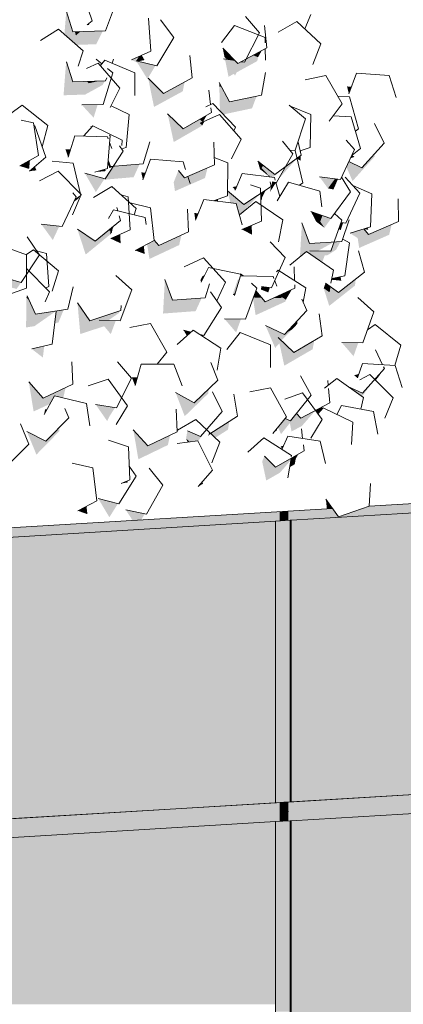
# Model space of a CAD drawing. Header units: millimetres. Extents: x 7522813 to 7573737, y -9734 to 10800.
# Tile 63 of 71: x 7547011 to 7548034, y 2986 to 5608. Entities that reach past the tile are written whole.
import ezdxf

# ---------------------------------------------------------------- set-up
doc = ezdxf.new("R2010")
doc.units = ezdxf.units.MM
doc.header["$MEASUREMENT"] = 0
for name, color, linetype in [('Nowe_2025-10-27 Żywopłot', 7, 'Continuous'), ('Nowe_280-A Dachy Powłoki', 7, 'Continuous'), ('Nowe_290-A Ściany kurtynowe', 7, 'Continuous')]:
    doc.layers.add(name, color=color, linetype=linetype)
for name, color, linetype, lineweight, true_color in [('Nowe_2025-10-27 Żywopłot_Nr_pióra__81', 7, 'Continuous', 13, 0x6a6a6a), ('Nowe_2025-10-27 Żywopłot_Nr_pióra__82', 7, 'Continuous', 13, 0xaaaaaa), ('Nowe_280-A Dachy Powłoki_Nr_pióra__61', 7, 'Continuous', 13, 0x6a6a6a), ('Nowe_280-A Dachy Powłoki_Nr_pióra__81', 7, 'Continuous', 13, 0x6a6a6a), ('Nowe_290-A Ściany kurtynowe_Nr_pióra__81', 7, 'Continuous', 13, 0x6a6a6a)]:
    doc.layers.add(name, color=color, linetype=linetype, lineweight=lineweight, true_color=true_color)
doc.layers.add('Nowe_290-A Ściany kurtynowe_Nr_pióra__87', color=7, linetype='Continuous', lineweight=13)

# ---------------------------------------------------------------- blocks, each defined once
blk = doc.blocks.new('ElemPrzekroju_2', base_point=(6982742.1, 0))
at = {"layer": 'Nowe_280-A Dachy Powłoki_Nr_pióra__81', "linetype": 'Continuous', "lineweight": 0, "true_color": 0x1a1a1a}
for points in [[(7547135.3, 5632.6), (7547130.2, 5569.6), (7547162.2, 5541.6), (7547214.9, 5543), (7547232.5, 5578.2), (7547170.3, 5576.6), (7547160.8, 5568.5), (7547158.2, 5576.3), (7547153, 5576.1)], [(7547328.6, 5510), (7547309.1, 5501.2), (7547324.3, 5494.3), (7547351.5, 5450.4), (7547373.1, 5486.7), (7547321.7, 5498.5)], [(7547563.4, 5521.5), (7547552.2, 5532.7), (7547557, 5509.1)], [(7547585.3, 5499.4), (7547554.5, 5504.4), (7547559.4, 5497.3), (7547567.6, 5456.4), (7547582, 5464.3), (7547585, 5459.9), (7547589.3, 5468.2), (7547644.3, 5498.3), (7547646.3, 5508.5), (7547632.9, 5513.9), (7547614.4, 5503.7), (7547610.1, 5495.4), (7547601.6, 5496.7), (7547592.7, 5491.9)], [(7547127.9, 5407.2), (7547185.5, 5409.1), (7547194.9, 5439.2), (7547190.8, 5443.9), (7547152.9, 5442.7), (7547137.7, 5490.6), (7547134.6, 5493.3)], [(7547353.6, 5452.5), (7547360.4, 5418.7), (7547385.5, 5420.2)], [(7547413, 5421.8), (7547446.9, 5423.9), (7547450.6, 5442.3)], [(7547542.9, 5441.6), (7547543.2, 5429.7), (7547549, 5430)], [(7547543.2, 5429.7), (7547544.8, 5365.7), (7547554, 5356.2), (7547630.3, 5372.4), (7547642.6, 5405.2), (7547570.2, 5389.8), (7547549, 5430)], [(7547895.6, 5429.8), (7547883.6, 5430.7), (7547888.6, 5410.7)], [(7547360.4, 5418.7), (7547369, 5376.1), (7547445.7, 5417.8), (7547446.9, 5423.9), (7547413, 5421.8), (7547394.1, 5411.5), (7547385.5, 5420.2)], [(7547218.9, 5382.5), (7547176.9, 5381.3), (7547208, 5347.5)], [(7547446.7, 5318), (7547405.3, 5357.9), (7547421.6, 5282.6), (7547497.3, 5326.1), (7547497.4, 5326.7), (7547492, 5332.7), (7547498.4, 5335.6), (7547490.9, 5343.5)], [(7547840.9, 5345.1), (7547835.6, 5338.3), (7547841.2, 5344)], [(7547132.8, 5263.6), (7547140.1, 5242.7), (7547146.6, 5263.2)], [(7547750.1, 5239.4), (7547750.4, 5238.4), (7547760.1, 5232.6), (7547760.4, 5246.8)], [(7547759, 5258.9), (7547760.5, 5252.6), (7547760.6, 5259.5)], [(7547881.8, 5216.2), (7547898.3, 5178.8), (7547957, 5243.9), (7547957, 5251.6), (7547923.4, 5214.3), (7547888.5, 5230.5)], [(7547011.2, 5218.9), (7547035.1, 5211.4), (7547029, 5228.9)], [(7547190.6, 5197.9), (7547184.7, 5199.5), (7547214, 5149.2), (7547235.6, 5182.3), (7547314.8, 5189.1), (7547330.6, 5223.8), (7547260.7, 5217.8), (7547239.1, 5184.6), (7547192, 5197.5), (7547190.5, 5197.2)], [(7547645.5, 5231.6), (7547651.5, 5210.4), (7547655.9, 5213.3), (7547659.9, 5220.4)], [(7547051.7, 5217.8), (7547037.2, 5205.2), (7547055.4, 5207.3)], [(7547346.6, 5200.9), (7547335, 5201.8), (7547339.6, 5182.1)], [(7547421.5, 5175.5), (7547424.9, 5151.9), (7547504.9, 5186.8), (7547511.8, 5214.3), (7547459.1, 5191.3), (7547465.1, 5171.9)], [(7547703.2, 5188.2), (7547707.2, 5191.1), (7547706.5, 5194.1)], [(7547851.6, 5184.9), (7547810.4, 5189.8), (7547832.7, 5159.2)], [(7547564.8, 5152.3), (7547572.8, 5121), (7547588, 5119.3), (7547596.3, 5089.2), (7547600.1, 5091.7), (7547601.6, 5092.9), (7547600.7, 5122.5), (7547564.8, 5152.9)], [(7547578.9, 5163.2), (7547579, 5162.5), (7547579.9, 5163.1)], [(7547705.2, 5139.4), (7547703.6, 5139.9), (7547704.2, 5137.7)], [(7547539.9, 5130.7), (7547527.5, 5126.3), (7547539.8, 5124.8)], [(7547653.2, 5135.8), (7547653.5, 5126.9), (7547656.2, 5128.7), (7547657.1, 5135.3)], [(7547698.6, 5130.3), (7547697, 5126), (7547699.6, 5130.2)], [(7547476.4, 5093.8), (7547479.2, 5074.8), (7547486.5, 5092.6)], [(7547818, 5087), (7547787.3, 5097.5), (7547801.7, 5070.3), (7547812.2, 5070.9)], [(7547068.5, 5064.1), (7547099.3, 5021.8), (7547116.5, 5058.2)], [(7547629.4, 5060.9), (7547602.9, 5050), (7547630.2, 5036.1)], [(7547763.4, 5067.8), (7547758, 4976.8), (7547775.6, 4991.2), (7547793.5, 4979), (7547795.7, 4979.1), (7547799.1, 4975.1), (7547817.5, 4962.5), (7547824.1, 4980.9), (7547831.8, 4981.4), (7547833.3, 4991.8), (7547784.2, 4992.6), (7547791.3, 5012.7), (7547783.1, 5012.2)], [(7547892, 5039.7), (7547912, 5026.8), (7547915.9, 5000.6), (7547995.8, 5035.7), (7548002.7, 5063.2), (7547941, 5036.1), (7547928.5, 5051.2)], [(7547164.9, 5050.5), (7547186.9, 4983), (7547252.8, 5036.9), (7547252.2, 5046.2), (7547247.4, 5047.4), (7547212, 5018.5)], [(7547253.5, 5025.4), (7547280.1, 5013), (7547278.7, 5036.6)], [(7547350.6, 5010.3), (7547357, 4971.3), (7547436, 5008.3), (7547442.3, 5035), (7547382.1, 5006.8), (7547369.2, 5021.5), (7547369.4, 5020)], [(7547319, 4994), (7547344.3, 4984.5), (7547341.9, 5005.8)], [(7547398, 4916.7), (7547393.1, 4825.9), (7547479.6, 4832.3), (7547480.8, 4834.2), (7547496.1, 4867.2), (7547418.2, 4861.3)], [(7547835.6, 4883.5), (7547821.3, 4893.3), (7547836.1, 4846.3), (7547904.8, 4900.4), (7547906.5, 4917.5), (7547861.2, 4881.8), (7547838.5, 4897.8)], [(7547580.4, 4877.5), (7547579.1, 4877.7), (7547579.8, 4875.9)], [(7547028.8, 4868.7), (7547028.1, 4788.9), (7547050.1, 4792.2), (7547053.9, 4824.5), (7547053.2, 4824.3), (7547036.7, 4860.7)], [(7547165, 4854.8), (7547172.5, 4771.2), (7547236.1, 4792.2), (7547253.8, 4771.1), (7547267.1, 4806.9), (7547222.7, 4808.2), (7547225.5, 4816), (7547197.6, 4806.7)], [(7547632.9, 4866.2), (7547639.9, 4821.5), (7547719.3, 4857.8), (7547720.5, 4862.8), (7547706.4, 4871.9), (7547708.1, 4867.4), (7547688.5, 4867.7), (7547665, 4857), (7547655.3, 4868.3), (7547633.8, 4868.7)], [(7547108.1, 4831.9), (7547104.5, 4800.5), (7547114.2, 4801.9), (7547128.2, 4835.7), (7547107, 4832.5)], [(7547556.8, 4812), (7547587.9, 4775.5), (7547600.8, 4811.2)], [(7547751.5, 4807.2), (7547721.4, 4774.6), (7547737.9, 4784.2), (7547751.5, 4798.8)], [(7547468.3, 4776.5), (7547447.7, 4781.9), (7547456.8, 4766.5)], [(7547666, 4794.5), (7547692, 4734.4), (7547703.3, 4746.7), (7547716.3, 4687), (7547791.9, 4730.8), (7547796.2, 4754.2), (7547741.4, 4722.5), (7547699.9, 4762.2), (7547715, 4770.9)], [(7547489.6, 4771), (7547498.2, 4765.5), (7547500, 4768.3)], [(7547913.5, 4747.8), (7547869.7, 4748.4), (7547900.9, 4712.2)], [(7547076.4, 4739.3), (7547043, 4731.5), (7547072.8, 4708.8)], [(7547035.3, 4643.9), (7547048.1, 4565), (7547092.3, 4585.6), (7547103.9, 4606.6), (7547126, 4601.4), (7547127.2, 4602), (7547133.4, 4628.6), (7547073.2, 4600.4)], [(7547324.6, 4655.6), (7547309.9, 4655.7), (7547318.5, 4634.3)], [(7547426.4, 4615.7), (7547450.9, 4552.5), (7547514, 4613.3), (7547514.5, 4625), (7547476, 4588)], [(7547885.8, 4631.9), (7547923.3, 4605), (7547924.5, 4606.3), (7547909.8, 4620.9)], [(7547076.2, 4558.7), (7547078.8, 4561.3), (7547083.6, 4570), (7547078.8, 4571.1)], [(7547213.5, 4583.7), (7547244.1, 4539.6), (7547251.2, 4553.7), (7547231.6, 4580.9)], [(7547817.8, 4577.5), (7547799.5, 4567.9), (7547806.1, 4559), (7547816.3, 4570.4)], [(7547569.8, 4538.5), (7547519.5, 4506.6), (7547531.9, 4494.9), (7547566.3, 4516.7)], [(7547718.3, 4546.3), (7547699.2, 4522.5), (7547707.7, 4505), (7547731.1, 4534.1), (7547735.5, 4511.8), (7547763.2, 4526.4), (7547743.2, 4553.4), (7547732.8, 4540.5)], [(7547030.3, 4511.8), (7547055.6, 4450.2), (7547116.9, 4512.8), (7547117.1, 4522.9), (7547080.7, 4485.7)], [(7547352.3, 4473.3), (7547313.9, 4516.4), (7547327.3, 4437.8), (7547405.9, 4475.7), (7547411.9, 4502)], [(7547441.8, 4521.1), (7547441.5, 4521.2), (7547441.6, 4521.1)], [(7547686, 4506.2), (7547697.2, 4515.8), (7547695.8, 4518.3)], [(7547464, 4484.2), (7547454.3, 4493.4), (7547458.8, 4483.4)], [(7547657.3, 4432.2), (7547668.2, 4381.2), (7547704.7, 4402)], [(7547734.2, 4439.9), (7547730.1, 4416.4), (7547744.1, 4424.4), (7547746.7, 4438.8), (7547735.2, 4440.5)], [(7547486.9, 4365.3), (7547500.1, 4373), (7547497.9, 4377.6)], [(7547220.5, 4332.9), (7547250, 4283.4), (7547272.7, 4319.5)], [(7547827.2, 4331.7), (7547829.8, 4305.8), (7547844.7, 4306.7)], [(7547189, 4312.5), (7547166.4, 4300.6), (7547191.5, 4291.6)], [(7547344.4, 4292.9), (7547293.8, 4303.1), (7547312.1, 4274.8), (7547335, 4276.1)]]:
    blk.add_hatch(color=250, dxfattribs=at).paths.add_polyline_path(points)
at = {"layer": 'Nowe_280-A Dachy Powłoki_Nr_pióra__61', "color": 251, "linetype": 'Continuous', "lineweight": 13, "true_color": 0x6a6a6a}
for p, q in [((7550936, 4492.2), (7547942.4, 4312.6)), ((7547844.7, 4306.7), (7545724.4, 4179.5))]:
    blk.add_line(p, q, dxfattribs=at)
blk = doc.blocks.new('ElemPrzekroju_79', base_point=(6982742.1, 0))
at = {"layer": 'Nowe_290-A Ściany kurtynowe_Nr_pióra__81', "linetype": 'Continuous', "lineweight": 0, "true_color": 0x1a1a1a}
for points in [[(7547734.3, 3475.2), (7547734.3, 1005.3), (7548498.7, 1198.5), (7548506.4, 1185.4), (7548522.8, 1204.6), (7548585.1, 1220.4), (7548592.7, 1211.4), (7548598.1, 1220.2), (7548601.7, 1190.1), (7548697.7, 1238.2), (7548700.7, 1247.7), (7548704, 1250.4), (7548885.4, 1296.3), (7548892.8, 1285.1), (7548905.2, 1301.3), (7548987.4, 1322.1), (7548989.5, 1318.6), (7548993.7, 1323.6), (7549070.2, 1343), (7549064.3, 1286.4), (7549165.8, 1307.6), (7549202.5, 1376.4), (7549267, 1392.7), (7549267, 25), (7549281.5, 25), (7549281.5, 3568.1)], [(7547715.1, 3499.1), (7547705.5, 3498.5), (7547705.5, 3473.7), (7547715.1, 3474.2)]]:
    blk.add_hatch(color=250, dxfattribs=at).paths.add_polyline_path(points)
at = {"layer": 'Nowe_290-A Ściany kurtynowe_Nr_pióra__87', "color": 7, "linetype": 'Continuous', "lineweight": 13}
for p, q in [((7549281.5, 3568.1), (7547734.3, 3475.2)), ((7547705.5, 3498.5), (7547705.5, 3473.7))]:
    blk.add_line(p, q, dxfattribs=at)
blk = doc.blocks.new('ElemPrzekroju_102', base_point=(6982742.1, 0))
at = {"layer": 'Nowe_290-A Ściany kurtynowe_Nr_pióra__81', "linetype": 'Continuous', "lineweight": 0, "true_color": 0x1a1a1a}
for points in [[(7547715.1, 3499.1), (7547715.1, 3474.2), (7547724.7, 3474.8), (7547724.7, 3499.7)], [(7547724.7, 3499.7), (7547724.7, 3474.8), (7547727.4, 3475), (7547727.4, 3499.7)], [(7546964.2, 3429), (7546964.2, 2986.3), (7547693.1, 2986.3), (7547693.1, 3472.8)], [(7546945, 3452.9), (7546935.4, 3452.3), (7546935.4, 3427.4), (7546945, 3428)]]:
    blk.add_hatch(color=250, dxfattribs=at).paths.add_polyline_path(points)
at = {"layer": 'Nowe_290-A Ściany kurtynowe_Nr_pióra__87', "color": 7, "linetype": 'Continuous', "lineweight": 13}
for p, q in [((7547724.7, 3474.8), (7547724.7, 3499.7)), ((7547724.7, 3499.7), (7547724.7, 3499.7)), ((7547693.1, 3472.8), (7546964.2, 3429)), ((7546935.4, 3452.3), (7546935.4, 3427.4))]:
    blk.add_line(p, q, dxfattribs=at)
blk = doc.blocks.new('ElemPrzekroju_113', base_point=(6982742.1, 0))
at = {"layer": 'Nowe_290-A Ściany kurtynowe_Nr_pióra__81', "linetype": 'Continuous', "lineweight": 0, "true_color": 0x1a1a1a}
blk.add_hatch(color=250, dxfattribs=at).paths.add_polyline_path([(7547727.4, 3499.7), (7547727.4, 3475), (7547731.6, 3475.2), (7547734.3, 3475.2), (7549281.5, 3568.1), (7549281.5, 3568.2), (7549293.8, 3569), (7549293.8, 3593.7)])
blk = doc.blocks.new('ElemPrzekroju_136', base_point=(6982742.1, 0))
at = {"layer": 'Nowe_290-A Ściany kurtynowe_Nr_pióra__81', "linetype": 'Continuous', "lineweight": 0, "true_color": 0x1a1a1a}
blk.add_hatch(color=250, dxfattribs=at).paths.add_polyline_path([(7546957.3, 4228.8), (7546961.5, 4229), (7546964.2, 4229), (7547693.1, 4272.8), (7547693.1, 4272.9), (7547705.5, 4273.7), (7547705.5, 4298.4), (7546957.3, 4253.5)])
blk = doc.blocks.new('ElemPrzekroju_137', base_point=(6982742.1, 0))
at = {"layer": 'Nowe_290-A Ściany kurtynowe_Nr_pióra__81', "linetype": 'Continuous', "lineweight": 0, "true_color": 0x1a1a1a}
blk.add_hatch(color=250, dxfattribs=at).paths.add_polyline_path([(7547844.7, 4306.7), (7547727.4, 4299.7), (7547727.4, 4275), (7547731.6, 4275.2), (7547734.3, 4275.2), (7549281.5, 4368.1), (7549281.5, 4368.2), (7549293.8, 4369), (7549293.8, 4393.7), (7549028.3, 4377.7), (7549028.1, 4377.6), (7549027.9, 4377.7), (7547942.4, 4312.6), (7547860.5, 4284.2)])
blk = doc.blocks.new('ElemPrzekroju_167', base_point=(6982742.1, 0))
at = {"layer": 'Nowe_290-A Ściany kurtynowe_Nr_pióra__81', "linetype": 'Continuous', "lineweight": 0, "true_color": 0x1a1a1a}
blk.add_hatch(color=250, dxfattribs=at).paths.add_polyline_path([(7547727.4, 3524.7), (7547727.4, 3499.7), (7549293.8, 3593.7), (7549293.8, 3593.8), (7549293.8, 3618.7)])
at = {"layer": 'Nowe_290-A Ściany kurtynowe_Nr_pióra__87', "color": 7, "linetype": 'Continuous', "lineweight": 13}
blk.add_line((7547727.4, 3524.7), (7549293.8, 3618.7), dxfattribs=at)
blk = doc.blocks.new('ElemPrzekroju_168', base_point=(6982742.1, 0))
at = {"layer": 'Nowe_290-A Ściany kurtynowe_Nr_pióra__81', "linetype": 'Continuous', "lineweight": 0, "true_color": 0x1a1a1a}
blk.add_hatch(color=250, dxfattribs=at).paths.add_polyline_path([(7546957.3, 3453.5), (7546957.3, 3428.8), (7546961.5, 3429), (7546964.2, 3429), (7547693.1, 3472.8), (7547693.1, 3472.9), (7547705.5, 3473.7), (7547705.5, 3498.4)])
at = {"layer": 'Nowe_290-A Ściany kurtynowe_Nr_pióra__87', "color": 7, "linetype": 'Continuous', "lineweight": 13}
blk.add_line((7546957.3, 3478.5), (7547705.5, 3523.4), dxfattribs=at)
blk = doc.blocks.new('ElemPrzekroju_177', base_point=(6982742.1, 0))
at = {"layer": 'Nowe_290-A Ściany kurtynowe_Nr_pióra__81', "linetype": 'Continuous', "lineweight": 0, "true_color": 0x1a1a1a}
for points in [[(7549303.4, 4369.5), (7549313, 4370.1), (7549313, 4394.8), (7549303.4, 4394.2)], [(7549315.8, 4395), (7549313, 4394.8), (7549313, 4370.1), (7549315.8, 4370.3)], [(7547734.3, 4275.2), (7547734.3, 3525.3), (7549284.2, 3618.3), (7549281.5, 3618.3), (7549281.5, 4368.1)], [(7547715.1, 4298.9), (7547705.5, 4298.4), (7547705.5, 4273.7), (7547715.1, 4274.2)], [(7547724.7, 3524.7), (7547727.4, 3524.7), (7549293.8, 3618.7), (7549293.8, 3618.9)], [(7549303.4, 3619.5), (7549303.4, 3594.4), (7549313, 3595), (7549313, 3620)], [(7549315.8, 3620), (7549313, 3620), (7549313, 3595), (7549315.8, 3595)], [(7547715.1, 3524.2), (7547705.5, 3523.6), (7547705.5, 3498.5), (7547715.1, 3499.1)]]:
    blk.add_hatch(color=250, dxfattribs=at).paths.add_polyline_path(points)
at = {"layer": 'Nowe_290-A Ściany kurtynowe_Nr_pióra__87', "color": 7, "linetype": 'Continuous', "lineweight": 13}
for p, q in [((7549313, 4370.1), (7549313, 4394.8)), ((7549281.5, 4368.1), (7547734.3, 4275.2)), ((7547705.5, 4298.4), (7547705.5, 4273.7)), ((7549313, 3595), (7549313, 3620)), ((7547734.3, 3525.3), (7549284.2, 3618.3)), ((7549303.4, 3594.4), (7549313, 3595)), ((7549315.8, 3595), (7549313, 3595)), ((7547705.5, 3523.6), (7547705.5, 3498.5)), ((7547705.5, 3498.5), (7547715.1, 3499.1))]:
    blk.add_line(p, q, dxfattribs=at)
blk = doc.blocks.new('ElemPrzekroju_178', base_point=(6982742.1, 0))
at = {"layer": 'Nowe_290-A Ściany kurtynowe_Nr_pióra__81', "linetype": 'Continuous', "lineweight": 0, "true_color": 0x1a1a1a}
for points in [[(7547715.1, 4274.2), (7547724.7, 4274.8), (7547724.7, 4299.5), (7547715.1, 4298.9)], [(7547727.4, 4299.7), (7547724.7, 4299.5), (7547724.7, 4274.8), (7547727.4, 4275)], [(7546935.4, 4227.4), (7546945, 4228), (7546945, 4252.7), (7546935.4, 4252.2)], [(7546964.2, 3479.1), (7547695.8, 3523), (7547693.1, 3523), (7547693.1, 4272.8), (7546964.2, 4229)], [(7546954.6, 3478.5), (7546957.3, 3478.5), (7547705.5, 3523.4), (7547705.5, 3523.6)], [(7547715.1, 3524.2), (7547715.1, 3499.1), (7547724.7, 3499.7), (7547724.7, 3524.7)], [(7547727.4, 3524.7), (7547724.7, 3524.7), (7547724.7, 3499.7), (7547727.4, 3499.7)], [(7546945, 3477.9), (7546935.4, 3477.4), (7546935.4, 3452.3), (7546945, 3452.9)]]:
    blk.add_hatch(color=250, dxfattribs=at).paths.add_polyline_path(points)
at = {"layer": 'Nowe_290-A Ściany kurtynowe_Nr_pióra__87', "color": 7, "linetype": 'Continuous', "lineweight": 13}
for p, q in [((7547724.7, 4274.8), (7547724.7, 4299.5)), ((7546935.4, 4252.2), (7546935.4, 4227.4)), ((7547693.1, 4272.8), (7546964.2, 4229)), ((7546964.2, 3479.1), (7547695.8, 3523)), ((7547724.7, 3499.7), (7547724.7, 3524.7)), ((7547715.1, 3499.1), (7547724.7, 3499.7)), ((7547727.4, 3499.7), (7547724.7, 3499.7)), ((7546935.4, 3477.4), (7546935.4, 3452.3)), ((7546935.4, 3452.3), (7546945, 3452.9))]:
    blk.add_line(p, q, dxfattribs=at)
blk = doc.blocks.new('ElemPrzekroju_221', base_point=(6982742.1, 0))
at = {"layer": 'Nowe_290-A Ściany kurtynowe_Nr_pióra__81', "linetype": 'Continuous', "lineweight": 0, "true_color": 0x1a1a1a}
blk.add_hatch(color=250, dxfattribs=at).paths.add_polyline_path([(7546957.3, 3453.5), (7547705.5, 3498.4), (7547705.5, 3498.5), (7547705.5, 3523.4), (7546957.3, 3478.5)])
blk = doc.blocks.new('ElemPrzekroju_271', base_point=(6982742.1, 0))
at = {"layer": 'Nowe_290-A Ściany kurtynowe_Nr_pióra__81', "linetype": 'Continuous', "lineweight": 0, "true_color": 0x1a1a1a}
for points in [[(7547731.6, 3475.2), (7547693.1, 3472.9), (7547693.1, 2966.3), (7547731.6, 2966.3)], [(7547734.3, 2966.3), (7547734.3, 3475.2), (7547731.6, 3475.2), (7547731.6, 2966.3)]]:
    blk.add_hatch(color=250, dxfattribs=at).paths.add_polyline_path(points)
at = {"layer": 'Nowe_290-A Ściany kurtynowe_Nr_pióra__87', "color": 7, "linetype": 'Continuous', "lineweight": 13}
for p, q in [((7547731.6, 3475.2), (7547693.1, 3472.9)), ((7547693.1, 2976.3), (7547693.1, 3472.9)), ((7547734.3, 3475.2), (7547731.6, 3475.2)), ((7547731.6, 2966.3), (7547731.6, 3475.2)), ((7547734.3, 3475.2), (7547734.3, 2966.3)), ((7547693.1, 2966.3), (7547693.1, 2976.3))]:
    blk.add_line(p, q, dxfattribs=at)
blk = doc.blocks.new('ElemPrzekroju_285', base_point=(6982742.1, 0))
at = {"layer": 'Nowe_290-A Ściany kurtynowe_Nr_pióra__81', "linetype": 'Continuous', "lineweight": 0, "true_color": 0x1a1a1a}
for points in [[(7547693.1, 4272.9), (7547693.1, 3523), (7547731.6, 3525.3), (7547731.6, 4275.2)], [(7547734.3, 3525.3), (7547734.3, 4275.2), (7547731.6, 4275.2), (7547731.6, 3525.3)], [(7547715.1, 3524.2), (7547734.3, 3525.3), (7547731.6, 3525.3), (7547693.1, 3523), (7547695.8, 3523)]]:
    blk.add_hatch(color=250, dxfattribs=at).paths.add_polyline_path(points)
at = {"layer": 'Nowe_290-A Ściany kurtynowe_Nr_pióra__87', "color": 7, "linetype": 'Continuous', "lineweight": 13}
for p, q in [((7547731.6, 4275.2), (7547693.1, 4272.9)), ((7547734.3, 4275.2), (7547731.6, 4275.2)), ((7547731.6, 3525.3), (7547731.6, 4275.2)), ((7547734.3, 4275.2), (7547734.3, 3525.3)), ((7547693.1, 3523), (7547693.1, 4272.9)), ((7547693.1, 3523), (7547731.6, 3525.3)), ((7547695.8, 3523), (7547693.1, 3523)), ((7547695.8, 3523), (7547705.5, 3523.6)), ((7547705.5, 3523.6), (7547715.1, 3524.2)), ((7547715.1, 3524.2), (7547734.3, 3525.3)), ((7547731.6, 3525.3), (7547734.3, 3525.3))]:
    blk.add_line(p, q, dxfattribs=at)
blk = doc.blocks.new('ElemPrzekroju_345', base_point=(6982742.1, 0))
at = {"layer": 'Nowe_2025-10-27 Żywopłot_Nr_pióra__81', "linetype": 'Continuous', "lineweight": 0, "true_color": 0x1a1a1a}
for points in [[(7547191.2, 5594.4), (7547196.7, 5594.8), (7547194.3, 5597.1)], [(7547170.3, 5576.6), (7547158.2, 5576.3), (7547160.8, 5568.5)], [(7547321.7, 5498.5), (7547326.5, 5497.4), (7547343.8, 5501), (7547336.4, 5513.6), (7547328.6, 5510)], [(7547557, 5509.1), (7547563.4, 5502.9), (7547585.3, 5499.4), (7547563.4, 5521.5)], [(7547656.7, 5526.8), (7547632.9, 5513.9), (7547646.3, 5508.5)], [(7547136, 5496), (7547134.6, 5493.3), (7547137.7, 5490.6)], [(7547601.6, 5496.7), (7547604.6, 5496.3), (7547614.4, 5503.7)], [(7547185.5, 5409.1), (7547232.4, 5434.8), (7547238, 5445.4), (7547219.9, 5444.8), (7547194.9, 5439.2)], [(7547190.8, 5443.9), (7547194.9, 5439.2), (7547219.9, 5444.8)], [(7547490.9, 5343.5), (7547498.4, 5335.6), (7547499.5, 5336.1), (7547509.7, 5354.3)], [(7547846.6, 5352.6), (7547840.9, 5345.1), (7547841.2, 5344), (7547847.9, 5352.5)], [(7547492, 5332.7), (7547497.4, 5326.7), (7547503.7, 5338)], [(7547281.6, 5250.1), (7547281.3, 5249.6), (7547281.9, 5249.4)], [(7547282.6, 5264.7), (7547282.8, 5264.3), (7547282.8, 5264.7)], [(7547736.5, 5260.5), (7547739.8, 5260.2), (7547739.8, 5260.6)], [(7547896.7, 5248), (7547892.8, 5239.7), (7547903.5, 5243.2)], [(7547029, 5228.9), (7547035.1, 5211.4), (7547036.2, 5212.1), (7547038.3, 5234.1)], [(7547246.1, 5226.7), (7547250.2, 5213.1), (7547260.7, 5217.8), (7547253.1, 5217.2), (7547246.7, 5234.1)], [(7547659.9, 5220.4), (7547655.9, 5213.3), (7547675.8, 5192.6), (7547676.3, 5190.5), (7547677, 5189.9), (7547686.6, 5188.8), (7547719.6, 5217.4), (7547690.7, 5196.6)], [(7547706.5, 5194.1), (7547707.2, 5191.1), (7547750.1, 5239.4), (7547719.6, 5217.4)], [(7547190.6, 5197.9), (7547190.5, 5197.2), (7547192, 5197.5)], [(7547238.9, 5210.4), (7547211.2, 5202.8), (7547240.1, 5205.2)], [(7547434, 5206.7), (7547421.5, 5175.5), (7547465.1, 5171.9), (7547459.1, 5191.3), (7547450, 5187.4)], [(7547651.5, 5210.4), (7547676.2, 5191), (7547675.8, 5192.6), (7547655.9, 5213.3)], [(7547694, 5175.1), (7547684.1, 5177.1), (7547678.2, 5150.1), (7547694.2, 5174.4)], [(7547851.6, 5184.9), (7547832.7, 5159.2), (7547847.4, 5156.5), (7547859.3, 5183.9)], [(7547579.9, 5163.1), (7547579, 5162.5), (7547585.6, 5154.6), (7547589.9, 5164.8)], [(7547608.3, 5116), (7547600.7, 5122.5), (7547601.6, 5092.9), (7547602.7, 5093.8), (7547652.9, 5145.5)], [(7547652.9, 5145.5), (7547653.2, 5135.8), (7547657.1, 5135.3), (7547667.3, 5155)], [(7547158.5, 5129.6), (7547155.5, 5123.2), (7547169, 5133.5), (7547170.6, 5138.1)], [(7547703.8, 5139), (7547698.6, 5130.3), (7547699.6, 5130.2), (7547704.2, 5137.7)], [(7547850.3, 5092.1), (7547850.7, 5091.7), (7547879.7, 5131.3), (7547879.4, 5131.8)], [(7547818, 5087), (7547812.2, 5070.9), (7547823.3, 5054.5), (7547850.5, 5091.9), (7547850.3, 5092.1), (7547840.7, 5079.2)], [(7547247.9, 5083.9), (7547247.9, 5079.3), (7547250.7, 5084.3)], [(7547801.7, 5070.3), (7547823.3, 5054.4), (7547823.3, 5054.5), (7547812.2, 5070.9)], [(7547861.6, 5050.9), (7547866.6, 5047.9), (7547873.2, 5067.7), (7547867.8, 5068.4)], [(7547262.8, 5060), (7547247.4, 5047.4), (7547252.2, 5046.2), (7547258.8, 5052.2)], [(7547252.2, 5046.2), (7547252.8, 5036.9), (7547256.6, 5041.1), (7547258.8, 5052.2)], [(7547928.5, 5051.2), (7547928.9, 5050.7), (7547940.4, 5049), (7547938.2, 5054.3)], [(7547784.2, 4992.6), (7547805, 4992.3), (7547849.2, 5016.4), (7547791.3, 5012.7)], [(7547833.3, 4991.8), (7547831.8, 4981.4), (7547854.5, 4995.9), (7547866, 5017.5), (7547849.2, 5016.4), (7547840.4, 4991.7)], [(7546978.5, 4919.3), (7546990.6, 4908.7), (7546986.3, 4895.7), (7547002.9, 4891.6), (7547014.8, 4908.9)], [(7547492.7, 4915.2), (7547496.6, 4913.6), (7547504.7, 4929.5), (7547497.4, 4924.4)], [(7547492.7, 4915.2), (7547494.4, 4909.4), (7547496.6, 4913.6)], [(7547592.1, 4916.1), (7547579.1, 4877.7), (7547580.4, 4877.5), (7547585.5, 4880.5), (7547596.6, 4917.4)], [(7547826.2, 4906.5), (7547821.3, 4893.3), (7547835.6, 4883.5), (7547838.5, 4897.8)], [(7547843.1, 4919.6), (7547842.3, 4915.9), (7547868.2, 4913.4), (7547866.1, 4924.3)], [(7547579.8, 4875.9), (7547583.5, 4874), (7547585.5, 4880.5), (7547580.4, 4877.5)], [(7547640.1, 4886.1), (7547633.8, 4868.7), (7547655.3, 4868.3)], [(7547677.9, 4895.3), (7547655.3, 4897.7), (7547654, 4889.9), (7547677.7, 4894.9)], [(7547654, 4889.9), (7547673.5, 4882.3), (7547677.7, 4894.9)], [(7547705.1, 4875.3), (7547706.4, 4871.9), (7547720.5, 4862.8), (7547736.3, 4889.6)], [(7547031, 4873.2), (7547028.8, 4868.7), (7547036.7, 4860.7)], [(7547705.1, 4875.3), (7547688.5, 4867.7), (7547708.1, 4867.4)], [(7547050.1, 4792.2), (7547107.5, 4832.2), (7547107, 4832.5), (7547053.9, 4824.5)], [(7547222.7, 4808.2), (7547246.9, 4807.5), (7547275.5, 4827.2), (7547277.2, 4833), (7547225.5, 4816)], [(7547479.6, 4832.3), (7547480.1, 4832.5), (7547480.8, 4834.2)], [(7547715, 4770.9), (7547699.9, 4762.2), (7547708.5, 4754), (7547737.9, 4784.2), (7547721.4, 4774.6), (7547717.1, 4769.9)], [(7547957.2, 4650.3), (7547959.8, 4647.7), (7547971, 4662.2), (7547974.3, 4669.4)], [(7547914.9, 4665.1), (7547902.4, 4661.3), (7547911.2, 4654.6)], [(7547924.8, 4614), (7547909.8, 4620.9), (7547924.5, 4606.3), (7547957.2, 4650.3)], [(7547778.1, 4596.7), (7547762.1, 4576.8), (7547763.4, 4576.5)], [(7547265.6, 4575.7), (7547231.6, 4580.9), (7547251.2, 4553.7)], [(7547748.4, 4559.9), (7547743.2, 4553.4), (7547763.2, 4526.4), (7547799.5, 4567.9), (7547760.5, 4547.2)], [(7547762.1, 4576.8), (7547748.4, 4559.9), (7547748.9, 4559.3), (7547763.4, 4576.5)], [(7547076.2, 4558.7), (7547076.3, 4556.8), (7547078.8, 4561.3)], [(7547538.5, 4550.5), (7547509, 4516.5), (7547509.8, 4515.8), (7547539.5, 4548.7)], [(7547458.3, 4513.8), (7547454.3, 4493.4), (7547464, 4484.2), (7547486.2, 4487.3), (7547486.7, 4486.3), (7547509, 4516.5), (7547493.3, 4498.4)], [(7547515.9, 4507), (7547512.9, 4498.8), (7547519.5, 4506.6), (7547517.6, 4505.4)], [(7547706.4, 4472.3), (7547710.3, 4465.9), (7547713.6, 4473.2)], [(7547693.3, 4416.7), (7547663.1, 4446), (7547657.3, 4432.2), (7547704.7, 4402), (7547733.3, 4434.9), (7547734.2, 4439.9)], [(7547753.2, 4450.8), (7547735.2, 4440.5), (7547746.7, 4438.8)], [(7547297.9, 4380.2), (7547281.2, 4373.2), (7547299.8, 4376.4)]]:
    blk.add_hatch(color=250, dxfattribs=at).paths.add_polyline_path(points)
at = {"layer": 'Nowe_2025-10-27 Żywopłot_Nr_pióra__82', "color": 253, "linetype": 'Continuous', "lineweight": 13, "true_color": 0xaaaaaa}
for p, q in [((7547204.4, 5605.7), (7547175.9, 5689.1)), ((7547135.3, 5632.6), (7547153, 5576.1)), ((7547240, 5578.4), (7547261.3, 5636)), ((7547360.6, 5524.7), (7547354.7, 5612.7)), ((7547650.5, 5573.5), (7547612.9, 5617.4)), ((7547771, 5583.9), (7547787.1, 5622.6)), ((7547191.2, 5594.4), (7547204.4, 5605.7)), ((7547421.5, 5561.5), (7547386.7, 5607.8)), ((7547584, 5593.3), (7547548.6, 5547.4)), ((7547665, 5561), (7547584, 5593.3)), ((7547669.4, 5533.8), (7547663.1, 5593.3)), ((7547749.4, 5604.1), (7547700.3, 5575.6)), ((7547813.3, 5544.2), (7547749.4, 5604.1)), ((7547114.7, 5583.2), (7547066.5, 5553)), ((7547180.6, 5525.5), (7547114.7, 5583.2)), ((7547153, 5576.1), (7547240, 5578.4)), ((7547160.8, 5568.5), (7547170.3, 5576.6)), ((7547376.6, 5485.9), (7547421.5, 5561.5)), ((7547610.1, 5495.4), (7547650.5, 5573.5)), ((7547665.2, 5546.6), (7547665, 5561)), ((7547592.7, 5491.9), (7547669.4, 5533.8)), ((7547792.7, 5489), (7547813.3, 5544.2)), ((7547166.8, 5484.7), (7547180.6, 5525.5)), ((7547309.1, 5501.2), (7547360.6, 5524.7)), ((7547470.8, 5453.3), (7547464.6, 5512.8)), ((7547552.2, 5532.7), (7547592.7, 5491.9)), ((7547665.9, 5500.8), (7547665.4, 5531.6)), ((7547136, 5496), (7547152.9, 5442.7)), ((7547220.2, 5492.5), (7547188.7, 5478.5)), ((7547229.8, 5490.8), (7547214.7, 5503)), ((7547277.8, 5426.3), (7547220.2, 5492.5)), ((7547237.9, 5500.9), (7547225.9, 5486)), ((7547318.2, 5466.6), (7547237.9, 5500.9)), ((7547257.1, 5492.7), (7547260.9, 5503.1)), ((7547321.7, 5498.5), (7547376.6, 5485.9)), ((7547554.5, 5504.4), (7547585.3, 5499.4)), ((7547601.6, 5496.7), (7547610.1, 5495.4)), ((7547233.1, 5383), (7547259.2, 5467.1)), ((7547259.2, 5467.1), (7547245, 5478.6)), ((7547317.6, 5406.4), (7547318.2, 5466.6)), ((7547655.4, 5407.9), (7547666.2, 5467.7)), ((7547826.6, 5460.2), (7547771.6, 5448.1)), ((7547870.9, 5384.2), (7547826.6, 5460.2)), ((7547908.7, 5466.2), (7547888.6, 5410.7)), ((7547995.6, 5459.9), (7547908.7, 5466.2)), ((7548014.3, 5401.6), (7547995.6, 5459.9)), ((7547152.9, 5442.7), (7547240, 5445.5)), ((7547240, 5445.5), (7547243.1, 5454)), ((7547353.6, 5452.5), (7547394.1, 5411.5)), ((7547394.1, 5411.5), (7547470.8, 5453.3)), ((7547542.9, 5441.6), (7547570.2, 5389.8)), ((7547252, 5374.4), (7547277.8, 5426.3)), ((7547519.7, 5382.7), (7547514.8, 5420.9)), ((7547570.2, 5389.8), (7547655.4, 5407.9)), ((7547890.2, 5402.8), (7547858.9, 5404.8)), ((7547913.7, 5317.9), (7547890.2, 5402.8)), ((7547017.3, 5380.7), (7546971, 5347.3)), ((7547086.4, 5327.1), (7547017.3, 5380.7)), ((7547176.9, 5381.3), (7547233.1, 5383)), ((7547302.9, 5355.8), (7547254.4, 5379.4)), ((7547525.5, 5385.7), (7547506.9, 5376.2)), ((7547586.4, 5322.7), (7547525.5, 5385.7)), ((7547772.9, 5344.4), (7547728.9, 5381)), ((7547786.9, 5356.2), (7547734.3, 5377.1)), ((7547835.6, 5338.3), (7547870.9, 5384.2)), ((7547295, 5268), (7547302.9, 5355.8)), ((7547405.3, 5357.9), (7547446.7, 5318)), ((7547446.7, 5318), (7547522.4, 5361.6)), ((7547543.6, 5356), (7547492, 5332.7)), ((7547522.4, 5361.6), (7547520.8, 5374.1)), ((7547601.6, 5290.2), (7547543.6, 5356)), ((7547785.2, 5268), (7547786.9, 5356.2)), ((7547894.8, 5350.2), (7547846.6, 5352.6)), ((7547919.3, 5265.5), (7547894.8, 5350.2)), ((7547048.1, 5333.9), (7547014.5, 5340.8)), ((7547060.7, 5246.7), (7547048.1, 5333.9)), ((7547051.4, 5326), (7547049.2, 5325.9)), ((7547080.5, 5242.8), (7547051.4, 5326)), ((7547071.1, 5269.9), (7547086.4, 5327.1)), ((7547206, 5325.9), (7547181, 5298.4)), ((7547203.5, 5323.1), (7547200.9, 5324.3)), ((7547284.3, 5287.2), (7547206, 5325.9)), ((7547745.6, 5260.7), (7547772.9, 5344.4)), ((7547982.1, 5279.4), (7547957, 5332.4)), ((7547157.9, 5299.1), (7547140.1, 5242.7)), ((7547244.9, 5296.6), (7547157.9, 5299.1)), ((7547244.9, 5212.1), (7547252.1, 5300)), ((7547252.1, 5300), (7547249.5, 5301.2)), ((7547582, 5312.5), (7547586.4, 5322.7)), ((7547905.8, 5312), (7547913.7, 5317.9)), ((7547246.8, 5291.5), (7547244.9, 5296.6)), ((7547256.4, 5265.2), (7547250.6, 5281.2)), ((7547287, 5258.3), (7547277.2, 5272.4)), ((7547283.4, 5273.6), (7547284.3, 5287.2)), ((7547339.8, 5224.6), (7547357.8, 5283.1)), ((7547530, 5222.3), (7547528.9, 5282.4)), ((7547575.9, 5237.6), (7547601.6, 5290.2)), ((7547738.7, 5251.5), (7547711.8, 5285.4)), ((7547761.6, 5247.7), (7547753.5, 5282.7)), ((7547903.6, 5262.8), (7547880.9, 5287.3)), ((7547923.4, 5214.3), (7547982.1, 5279.4)), ((7547011.2, 5218.9), (7547060.7, 5246.7)), ((7547239.1, 5184.6), (7547287, 5258.3)), ((7547282.6, 5264.7), (7547295, 5268)), ((7547282.8, 5264.3), (7547282.8, 5264.7)), ((7547690.7, 5196.6), (7547761.6, 5247.7)), ((7547695.7, 5174.8), (7547738.7, 5251.5)), ((7547745.2, 5259.7), (7547731.1, 5261)), ((7547736.5, 5260.5), (7547745.6, 5260.7)), ((7547766.1, 5174.1), (7547745.2, 5259.7)), ((7547759, 5258.9), (7547785.2, 5268)), ((7547866.3, 5183.1), (7547903.6, 5262.8)), ((7547896.8, 5248.1), (7547919.3, 5265.5)), ((7547037.2, 5205.2), (7547080.5, 5242.8)), ((7547153.2, 5226.1), (7547097.2, 5231.6)), ((7547173.9, 5140.4), (7547153.2, 5226.1)), ((7547246.7, 5234.1), (7547253.1, 5217.2)), ((7547253.1, 5217.2), (7547339.8, 5224.6)), ((7547360.1, 5237.3), (7547339.6, 5182.1)), ((7547446.9, 5230.3), (7547360.1, 5237.3)), ((7547453.3, 5209.9), (7547446.9, 5230.3)), ((7547450, 5187.4), (7547530, 5222.3)), ((7547565.7, 5227.7), (7547529.6, 5241.7)), ((7547564.6, 5139.5), (7547565.7, 5227.7)), ((7547645.5, 5231.6), (7547690.7, 5196.6)), ((7547888.5, 5230.5), (7547923.4, 5214.3)), ((7547113.9, 5205.5), (7547063.4, 5179.7)), ((7547174.8, 5142.6), (7547113.9, 5205.5)), ((7547184.7, 5199.5), (7547239.1, 5184.6)), ((7547190.5, 5197.2), (7547192, 5197.5)), ((7547211.2, 5202.8), (7547244.9, 5212.1)), ((7547434, 5206.7), (7547450, 5187.4)), ((7547604, 5198.7), (7547585.6, 5154.6)), ((7547690.5, 5188.3), (7547604, 5198.7)), ((7547676.3, 5190), (7547675.8, 5192.6)), ((7547465.1, 5171.9), (7547459.1, 5191.3)), ((7547652.5, 5159.7), (7547626.5, 5168.4)), ((7547681.2, 5164.2), (7547678.8, 5177.1)), ((7547684.1, 5177.1), (7547695.7, 5174.8)), ((7547692.3, 5181.5), (7547690.5, 5188.3)), ((7547704.2, 5137.7), (7547694, 5175.1)), ((7547727.5, 5175.7), (7547697, 5126)), ((7547811.4, 5152.2), (7547727.5, 5175.7)), ((7547756.8, 5167.5), (7547766.1, 5174.1)), ((7547810.4, 5189.8), (7547866.3, 5183.1)), ((7547892.8, 5149.9), (7547869.1, 5189.1)), ((7547917.7, 5146.4), (7547878.7, 5188.8)), ((7547950, 5144.8), (7547899, 5166.8)), ((7547151.6, 5088.6), (7547174.8, 5142.6)), ((7547161.9, 5136.8), (7547152.6, 5147)), ((7547158.5, 5129.6), (7547173.9, 5140.4)), ((7547256.6, 5164.6), (7547208, 5135)), ((7547321.7, 5106.1), (7547256.6, 5164.6)), ((7547299.9, 5136.5), (7547281.9, 5141.9)), ((7547564.8, 5152.9), (7547608.3, 5116)), ((7547608.3, 5116), (7547681.2, 5164.2)), ((7547655.3, 5071.5), (7547652.5, 5159.7)), ((7547816.3, 5109.9), (7547811.4, 5152.2)), ((7547840.7, 5079.2), (7547892.8, 5149.9)), ((7547880, 5066.9), (7547917.7, 5146.4)), ((7547945.8, 5056.7), (7547950, 5144.8)), ((7547124.3, 5057.3), (7547161.9, 5136.8)), ((7547305.2, 5048.4), (7547299.9, 5136.5)), ((7547359.5, 5107.6), (7547305.6, 5120.6)), ((7547501.5, 5129.2), (7547479.2, 5074.8)), ((7547588, 5119.3), (7547501.5, 5129.2)), ((7547527.5, 5126.3), (7547564.6, 5139.5)), ((7547603.9, 5061.9), (7547588, 5119.3)), ((7547640.4, 5124.7), (7547596.5, 5088.7)), ((7547712.6, 5075.5), (7547640.4, 5124.7)), ((7548020.9, 5071.1), (7548019.7, 5131.3)), ((7547260.7, 5102), (7547247.9, 5079.3)), ((7547345.4, 5081.5), (7547260.7, 5102)), ((7547272.2, 5099.2), (7547269.6, 5108.2)), ((7547315.7, 5088.7), (7547321.7, 5106.1)), ((7547369.4, 5020), (7547359.5, 5107.6)), ((7547461.1, 5043.8), (7547458.5, 5103.8)), ((7547787.3, 5097.5), (7547840.7, 5079.2)), ((7547870.1, 5074.6), (7547850.3, 5092.1)), ((7547068.5, 5064.1), (7547124.3, 5057.3)), ((7547212, 5018.5), (7547279.8, 5073.9)), ((7547279.8, 5073.9), (7547276.2, 5086)), ((7547348.2, 5063), (7547345.4, 5081.5)), ((7547602.9, 5050), (7547655.3, 5071.5)), ((7547700.6, 5017.2), (7547712.6, 5075.5)), ((7547763.4, 5067.8), (7547783.1, 5012.2)), ((7547840.4, 4991.7), (7547870.1, 5074.6)), ((7547867.8, 5068.4), (7547880, 5066.9)), ((7547869.9, 5017.7), (7547889.1, 5075.9)), ((7547941, 5036.1), (7548020.9, 5071.1)), ((7547164.9, 5050.5), (7547212, 5018.5)), ((7547253.5, 5025.4), (7547305.2, 5048.4)), ((7547382.1, 5006.8), (7547461.1, 5043.8)), ((7547892, 5039.7), (7547945.8, 5056.7)), ((7547928.5, 5051.2), (7547941, 5036.1)), ((7547063, 4983), (7547031.2, 5030.2)), ((7547319, 4994), (7547369.4, 5020)), ((7547369.2, 5021.5), (7547382.1, 5006.8)), ((7547718.7, 4975), (7547679, 5016.7)), ((7547783.1, 5012.2), (7547869.9, 5017.7)), ((7547890, 5014), (7547872, 5024)), ((7547877.6, 4926.7), (7547890, 5014)), ((7547029, 4982), (7546976.1, 5001.9)), ((7547047.9, 4995.8), (7547027.6, 4982.5)), ((7547114.8, 4939.3), (7547047.9, 4995.8)), ((7547082.5, 4985.6), (7547056.1, 4993.3)), ((7547063.7, 4982), (7547063.6, 4982.2)), ((7547088.5, 4897.6), (7547082.5, 4985.6)), ((7547775.6, 4991.2), (7547731.3, 4955.1)), ((7547847.7, 4941.8), (7547775.6, 4991.2)), ((7547784.2, 4992.6), (7547840.4, 4991.7)), ((7547929.9, 4935.9), (7547914.1, 4993)), ((7547015.1, 4908.8), (7547063.7, 4982)), ((7547028.7, 4893.8), (7547029, 4982)), ((7547500.8, 4974.5), (7547449.6, 4950.2)), ((7547559.9, 4909.7), (7547500.8, 4974.5)), ((7547682.4, 4894.8), (7547718.7, 4975)), ((7547090.1, 4883.7), (7547028.7, 4946.3)), ((7547097.8, 4885.6), (7547114.8, 4939.3)), ((7547514.2, 4948.1), (7547494.4, 4909.4)), ((7547599.6, 4931.1), (7547514.2, 4948.1)), ((7547600.6, 4926.2), (7547599.6, 4931.1)), ((7547606.5, 4926.1), (7547600, 4931.9)), ((7547700, 4941.4), (7547695.4, 4937.4)), ((7547773.5, 4894.1), (7547700, 4941.4)), ((7547743.7, 4913.3), (7547742.3, 4950.6)), ((7547840.5, 4907), (7547847.7, 4941.8)), ((7547861.2, 4881.8), (7547929.9, 4935.9)), ((7546978.5, 4919.3), (7547015.1, 4908.8)), ((7547309.6, 4889.1), (7547267.1, 4927.6)), ((7547398, 4916.7), (7547418.2, 4861.3)), ((7547505, 4867.9), (7547516.9, 4905.3)), ((7547536.6, 4859.7), (7547559.9, 4909.7)), ((7547599.3, 4926.3), (7547583.5, 4874)), ((7547686.3, 4924.7), (7547599.3, 4926.3)), ((7547642.9, 4893.8), (7547628.5, 4906.6)), ((7547688.3, 4919.6), (7547686.3, 4924.7)), ((7547696.2, 4898.8), (7547690.7, 4913.2)), ((7547826.2, 4906.5), (7547861.2, 4881.8)), ((7547843.1, 4919.6), (7547877.6, 4926.7)), ((7546979.6, 4875.8), (7547028.7, 4893.8)), ((7547078.7, 4856.7), (7547090.1, 4883.7)), ((7547080.2, 4893.8), (7547088.5, 4897.6)), ((7547139.3, 4837.4), (7547153.5, 4896.7)), ((7547278.9, 4806.6), (7547309.6, 4889.1)), ((7547549.2, 4841.9), (7547519.9, 4883.4)), ((7547613, 4811), (7547642.9, 4893.8)), ((7547640.1, 4886.1), (7547665, 4857)), ((7547655.3, 4897.7), (7547682.4, 4894.8)), ((7547665, 4857), (7547744.4, 4893.3)), ((7547744.4, 4893.3), (7547744, 4902.7)), ((7547766.6, 4856), (7547773.5, 4894.1)), ((7547835.6, 4883.5), (7547838.5, 4897.8)), ((7547031, 4873.2), (7547053.2, 4824.3)), ((7547165, 4854.8), (7547197.6, 4806.7)), ((7547418.2, 4861.3), (7547505, 4867.9)), ((7547708.1, 4867.4), (7547705.1, 4875.3)), ((7547776.6, 4834.3), (7547762.8, 4864.2)), ((7547955.4, 4830.7), (7547912.4, 4868.5)), ((7547053.2, 4824.3), (7547139.3, 4837.4)), ((7547097.9, 4744.3), (7547108.1, 4831.9)), ((7547108.1, 4831.9), (7547107, 4832.5)), ((7547197.6, 4806.7), (7547280.4, 4834.1)), ((7547280.4, 4834.1), (7547281.3, 4847.7)), ((7547502.2, 4767.7), (7547549.2, 4841.9)), ((7547717.1, 4769.9), (7547776.6, 4834.3)), ((7547817, 4766.2), (7547809.2, 4825.5)), ((7547926, 4747.7), (7547955.4, 4830.7)), ((7547222.7, 4808.2), (7547278.9, 4806.6)), ((7547359.8, 4799.8), (7547304.7, 4788.4)), ((7547403.3, 4723.4), (7547359.8, 4799.8)), ((7547556.8, 4812), (7547613, 4811)), ((7547473.6, 4781.2), (7547430.4, 4743.5)), ((7547447.7, 4781.9), (7547468.3, 4776.5)), ((7547547.2, 4734.1), (7547473.6, 4781.2)), ((7547598.9, 4775.5), (7547563, 4730.1)), ((7547679.5, 4742.3), (7547598.9, 4775.5)), ((7547666, 4794.5), (7547717.1, 4769.9)), ((7547958.8, 4796.4), (7547938.3, 4782.3)), ((7548027, 4741.6), (7547958.8, 4796.4)), ((7547489.6, 4771), (7547502.2, 4767.7)), ((7547699.9, 4762.2), (7547741.4, 4722.5)), ((7547741.4, 4722.5), (7547817, 4766.2)), ((7547869.7, 4748.4), (7547926, 4747.7)), ((7547043, 4731.5), (7547097.9, 4744.3)), ((7547377.8, 4690.9), (7547403.3, 4723.4)), ((7547537, 4675.4), (7547547.2, 4734.1)), ((7547679.6, 4682.1), (7547679.5, 4742.3)), ((7547978.4, 4689.4), (7547959.1, 4729.6)), ((7548011.3, 4687.3), (7548027, 4741.6)), ((7547152.2, 4637.4), (7547149.6, 4697.5)), ((7547309.1, 4653.5), (7547271.3, 4697.1)), ((7547539.1, 4648.7), (7547520.9, 4695.4)), ((7547335, 4691.2), (7547318.5, 4634.3)), ((7547422, 4690.7), (7547335, 4691.2)), ((7547444.4, 4633.5), (7547422, 4690.7)), ((7547924.7, 4692.8), (7547911.2, 4654.6)), ((7548011.6, 4687.3), (7547924.7, 4692.8)), ((7547924.8, 4614), (7547983.2, 4679.5)), ((7547983.2, 4679.5), (7547980.9, 4684.2)), ((7548030.8, 4629.2), (7548011.6, 4687.3)), ((7547035.3, 4643.9), (7547073.2, 4600.4)), ((7547247.1, 4651.3), (7547193.5, 4633.5)), ((7547298.6, 4580.1), (7547247.1, 4651.3)), ((7547269.2, 4575.1), (7547309.1, 4653.5)), ((7547476, 4588), (7547539.1, 4648.7)), ((7547787.9, 4608.8), (7547759.9, 4660.1)), ((7547856.6, 4652.9), (7547823.2, 4626.8)), ((7547833.4, 4634.8), (7547832.2, 4647.7)), ((7547927.7, 4601.9), (7547856.6, 4652.9)), ((7547944.3, 4663.2), (7547917.9, 4649.1)), ((7548006.3, 4601.3), (7547944.3, 4663.2)), ((7547073.2, 4600.4), (7547152.2, 4637.4)), ((7547426.4, 4615.7), (7547476, 4588)), ((7547550.8, 4564.6), (7547524.7, 4617.1)), ((7547679.7, 4628.2), (7547624.4, 4617.5)), ((7547722.3, 4551.2), (7547679.7, 4628.2)), ((7547837.7, 4588.1), (7547834.2, 4626)), ((7547885.8, 4631.9), (7547924.8, 4614)), ((7547103.9, 4606.6), (7547076.3, 4556.8)), ((7547188.7, 4586.7), (7547103.9, 4606.6)), ((7547591.4, 4552.2), (7547581.4, 4611)), ((7547764.9, 4614.5), (7547717.4, 4598)), ((7547732.8, 4540.5), (7547787.9, 4608.8)), ((7547817.2, 4544), (7547764.9, 4614.5)), ((7547920.6, 4571.2), (7547927.7, 4601.9)), ((7547984, 4546.9), (7548006.3, 4601.3)), ((7547142, 4548.3), (7547131.3, 4573.4)), ((7547198.3, 4526.7), (7547188.7, 4586.7)), ((7547213.5, 4583.7), (7547269.2, 4575.1)), ((7547268, 4530.6), (7547298.6, 4580.1)), ((7547431, 4511.2), (7547427.7, 4571.2)), ((7547493.3, 4498.4), (7547550.8, 4564.6)), ((7547760.5, 4547.2), (7547837.7, 4588.1)), ((7547819.9, 4574.5), (7547806.1, 4559)), ((7547898.6, 4536.9), (7547819.9, 4574.5)), ((7547868.5, 4581.3), (7547856.2, 4557.1)), ((7547954, 4564.7), (7547868.5, 4581.3)), ((7547965.7, 4504.9), (7547954, 4564.7)), ((7547080.7, 4485.7), (7547142, 4548.3)), ((7547480.6, 4543.4), (7547431.3, 4515.1)), ((7547544.2, 4483.2), (7547480.6, 4543.4)), ((7547517.6, 4505.4), (7547591.4, 4552.2)), ((7547686, 4506.2), (7547722.3, 4551.2)), ((7547718.3, 4546.3), (7547732.8, 4540.5)), ((7547748.4, 4559.9), (7547760.5, 4547.2)), ((7547787.2, 4494), (7547817.2, 4544)), ((7547895.5, 4476.9), (7547898.6, 4536.9)), ((7547035.4, 4477.7), (7547013.5, 4532.3)), ((7547030.3, 4511.8), (7547080.7, 4485.7)), ((7547313.9, 4516.4), (7547352.3, 4473.3)), ((7547352.3, 4473.3), (7547431, 4511.2)), ((7547441.5, 4521.2), (7547441.8, 4521.1)), ((7547458.3, 4513.8), (7547493.3, 4498.4)), ((7547765, 4493.1), (7547761.8, 4519.2)), ((7547301.2, 4471), (7547247.5, 4488.6)), ((7547486.2, 4487.3), (7547430.5, 4479.4)), ((7547525.2, 4408.5), (7547486.2, 4487.3)), ((7547515.9, 4507), (7547517.6, 4505.4)), ((7547661.8, 4494.5), (7547618.7, 4456.8)), ((7547735.5, 4447.6), (7547661.8, 4494.5)), ((7547725.4, 4499.2), (7547710.3, 4465.9)), ((7547811.5, 4486), (7547725.4, 4499.2)), ((7547825.7, 4426.7), (7547811.5, 4486)), ((7546972.9, 4416.3), (7547035.4, 4477.7)), ((7547304.3, 4382.9), (7547301.2, 4471)), ((7547523.4, 4428.1), (7547544.2, 4483.2)), ((7547693.3, 4416.7), (7547769.1, 4459.9)), ((7547769.1, 4459.9), (7547767.1, 4476.7)), ((7547663.1, 4446), (7547693.3, 4416.7)), ((7547725.3, 4388.8), (7547734.2, 4439.9)), ((7547734.9, 4444.1), (7547735.5, 4447.6)), ((7547206, 4414.6), (7547151.1, 4427.2)), ((7547216.6, 4327.1), (7547206, 4414.6)), ((7547321.9, 4393.2), (7547303, 4419.7)), ((7547392.1, 4368.6), (7547356.2, 4414)), ((7547486.9, 4365.3), (7547525.2, 4408.5)), ((7547275.1, 4318.9), (7547321.9, 4393.2)), ((7547281.2, 4373.2), (7547304.3, 4382.9)), ((7547349.1, 4292), (7547392.1, 4368.6)), ((7547942.9, 4312.8), (7547946.4, 4373.1)), ((7547166.4, 4300.6), (7547216.6, 4327.1)), ((7547220.5, 4332.9), (7547275.1, 4318.9)), ((7547827.2, 4331.7), (7547860.5, 4284.2)), ((7547293.8, 4303.1), (7547349.1, 4292)), ((7547860.5, 4284.2), (7547942.9, 4312.8))]:
    blk.add_line(p, q, dxfattribs=at)

msp = doc.modelspace()

# ---------------------------------------------------------------- block references
at = {"layer": 'Nowe_2025-10-27 Żywopłot', "lineweight": 0}
msp.add_blockref('ElemPrzekroju_345', (6982742.1, 0), dxfattribs=at)
at = {"layer": 'Nowe_280-A Dachy Powłoki', "lineweight": 0}
msp.add_blockref('ElemPrzekroju_2', (6982742.1, 0), dxfattribs=at)
at = {"layer": 'Nowe_290-A Ściany kurtynowe', "lineweight": 0}
for name in ['ElemPrzekroju_177', 'ElemPrzekroju_137', 'ElemPrzekroju_178', 'ElemPrzekroju_136', 'ElemPrzekroju_285', 'ElemPrzekroju_167', 'ElemPrzekroju_79', 'ElemPrzekroju_113', 'ElemPrzekroju_168', 'ElemPrzekroju_221', 'ElemPrzekroju_102', 'ElemPrzekroju_271']:
    msp.add_blockref(name, (6982742.1, 0), dxfattribs=at)

doc.saveas('drawing.dxf')
